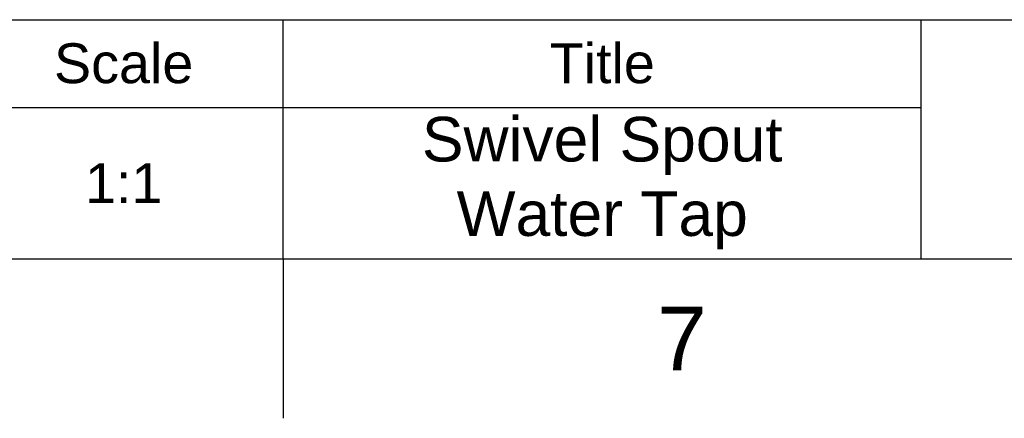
# Model space of a CAD drawing. Header units: millimetres. Extents: x 2354 to 4464, y 361 to 1407.
# Tile 3 of 8: x 2648 to 2709, y 1110 to 1135. Entities that reach past the tile are written whole.
import ezdxf

# ---------------------------------------------------------------- set-up
doc = ezdxf.new("R2010")
doc.units = ezdxf.units.MM
doc.header["$LTSCALE"] = 0.1
doc.layers.add('FORM', color=7, linetype='Continuous')
doc.layers.add('TEXT', color=2, linetype='Continuous')
doc.styles.get("Standard").update_dxf_attribs({"font": 'arial_0.ttf'})

msp = doc.modelspace()

# ---------------------------------------------------------------- linework, layer by layer
for p, q in [((2364.203, 1119.754), (2764.203, 1119.754)), ((2664.203, 1119.754), (2664.203, 1109.754))]:
    msp.add_line(p, q)
msp.add_point((2664.203, 1119.754))
at = {"layer": 'FORM'}
for p, q in [((2477.203, 1134.754), (2764.203, 1134.754)), ((2664.203, 1119.754), (2664.203, 1134.754)), ((2704.203, 1119.754), (2704.203, 1134.754)), ((2524.203, 1129.254), (2704.203, 1129.254))]:
    msp.add_line(p, q, dxfattribs=at)

# ---------------------------------------------------------------- texts
at = {"insert": (2689.203, 1114.754), "char_height": 4, "attachment_point": 5}
msp.add_mtext_dynamic_manual_height_columns('7', width=50, gutter_width=12.5, heights=[0], dxfattribs=at)
at = {"layer": 'TEXT', "attachment_point": 5}
for s, width, insert, char_height in [('Scale', 20, (2654.203, 1132.004), 2.5), ('Title', 40, (2684.203, 1132.004), 2.5), ('Swivel Spout \\PWater Tap', 40, (2684.203, 1124.504), 2.8), ('1:1', 20, (2654.203, 1124.504), 2.5)]:
    msp.add_mtext_dynamic_manual_height_columns(s, width=width, gutter_width=12.5, heights=[0], dxfattribs=dict(at, insert=insert, char_height=char_height))

doc.saveas('drawing.dxf')
